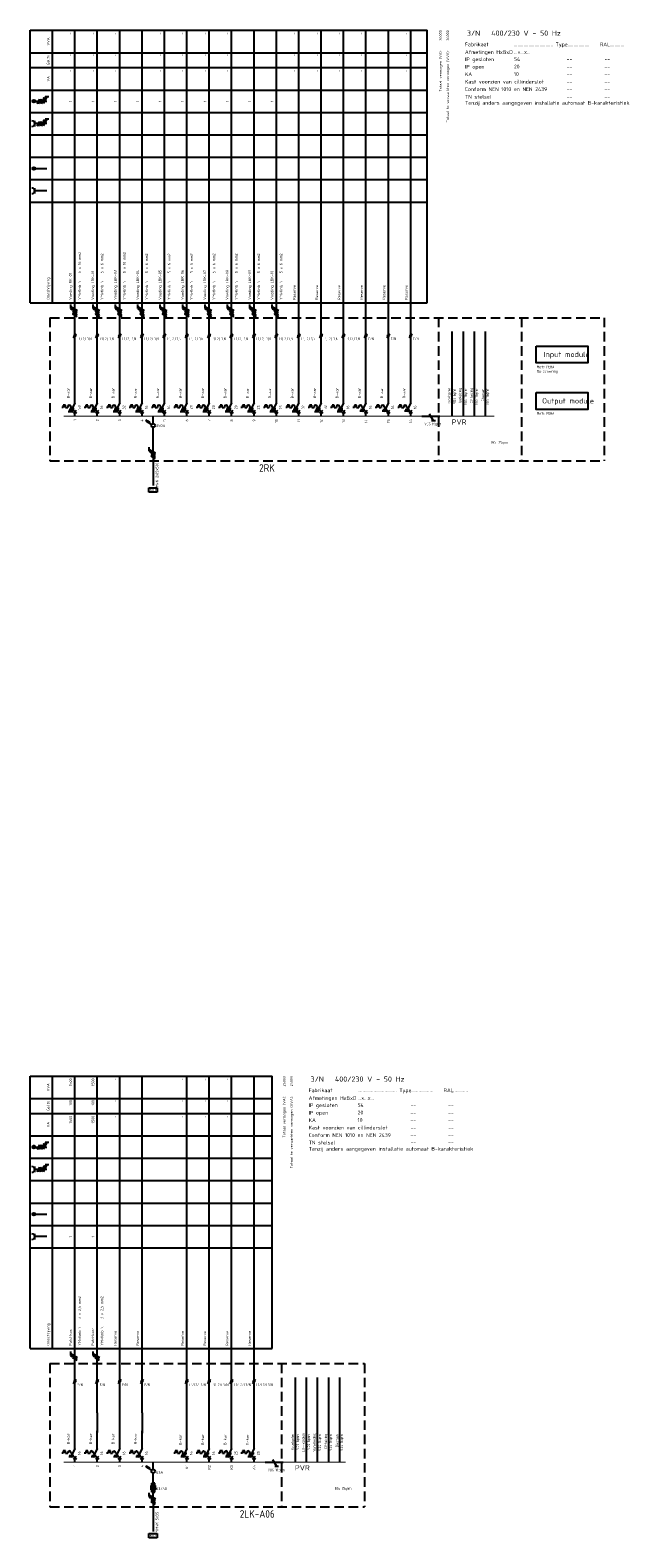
# Model space of a CAD drawing. Extents: x -1224 to 18134, y -20786 to 3554.
# Tile 88 of 88: x 17737 to 18134, y 16 to 1026. Entities that reach past the tile are written whole.
import ezdxf
from ezdxf.enums import TextEntityAlignment as Align

# ---------------------------------------------------------------- set-up
doc = ezdxf.new("R2010")
doc.units = 0
doc.linetypes.add('HIDDEN', pattern=[9.525, 6.35, -3.175])
doc.layers.get('0').update_dxf_attribs({"linetype": 'CONTINUOUS'})
for name, color, linetype in [('BL$2----', 7, 'CONTINUOUS'), ('E-principe', 3, 'CONTINUOUS'), ('E-tekst', 2, 'CONTINUOUS'), ('EL$1----', 3, 'CONTINUOUS'), ('EL$1----_1LK-A07', 3, 'CONTINUOUS'), ('EL$1----_1LK-A08', 3, 'CONTINUOUS'), ('EL$1----_2LK-A05', 3, 'CONTINUOUS'), ('EL$1----_2LK-A07', 3, 'CONTINUOUS'), ('EL$1----_BGLK-A01', 3, 'CONTINUOUS'), ('EM6150--_MATEN', 2, 'CONTINUOUS'), ('kast', 1, 'CONTINUOUS')]:
    doc.layers.add(name, color=color, linetype=linetype)
doc.styles.add('2_5', font='ISO.shx', dxfattribs={"height": 2.5})
doc.styles.add('3_5', font='ISO.shx', dxfattribs={"height": 3.5})
doc.styles.add('BURO-018', font='ISO.shx', dxfattribs={"height": 1.8})
doc.styles.add('BURO-035', font='ISO.shx', dxfattribs={"height": 3.5})
doc.styles.add('BURO-050', font='ISO.shx', dxfattribs={"height": 5})
doc.styles.get("Standard").update_dxf_attribs({"font": 'iso.shx'})

# ---------------------------------------------------------------- blocks, each defined once
blk = doc.blocks.new('L1')
at = {"color": 0, "linetype": 'Continuous'}
for p, q in [((-3, 74), (-3, 71.5)), ((-3, 72.7), (1.5, 70.1)), ((1.5, 69.1), (-1.5, 70.9)), ((1.5, 68.1), (-1.5, 69.9))]:
    blk.add_line(p, q, dxfattribs=at)
at = {"color": 0, "linetype": 'Continuous', "const_width": 0.5}
blk.add_lwpolyline([(-1.7, 71.1, 1), (-2.2, 71.1, 1)], format="xyb", close=True, dxfattribs=at)
at = {"color": 0, "linetype": 'Continuous'}
blk.add_circle((-1.9, 71.1), 0.5, dxfattribs=at)
blk = doc.blocks.new('B26')
at = {"color": 0, "linetype": 'Continuous'}
for p, q in [((0, 9), (0, 21)), ((-7.75, 6), (-8.75, 6)), ((-7.75, 7.5), (-7.75, 6)), ((-6.25, 7.5), (-7.75, 7.5)), ((-6.25, 6), (-6.25, 7.5)), ((-6.25, 6), (-4.75, 6)), ((-4.75, 6.5), (-4.75, 6)), ((-4.125, 3.75), (-1.125, 3.75)), ((-3.75, 4.5), (-0.75, 4.5)), ((0, 9), (-3, 3)), ((-2.75, 6.5), (-2.75, 6)), ((-2.75, 6), (-1.5, 6)), ((-1, 4), (1, 2)), ((-1, 2), (1, 4)), ((0, 0), (0, 3))]:
    blk.add_line(p, q, dxfattribs=at)
blk.add_arc((-3.75, 6.5), 1, 0, 180, dxfattribs=at)
at = {"color": 1, "style": 'BURO-018'}
blk.add_attdef('E_VRIJ1', (-3.548, 12), '', height=1.8, rotation=90, dxfattribs=at)
at = {"color": 1, "linetype": 'Continuous', "style": 'BURO-018'}
blk.add_attdef('E_IIA', text='', height=1.8, rotation=90, dxfattribs=at).set_placement((2, 6), align=Align.TOP_CENTER)
blk = doc.blocks.new('b1s')
at = {"color": 0, "linetype": 'Continuous'}
blk.add_line((0, 33), (0, 54), dxfattribs=at)
blk = doc.blocks.new('m1s')
at = {"color": 0, "linetype": 'Continuous'}
blk.add_line((0, 54), (0, 66), dxfattribs=at)
blk = doc.blocks.new('0302A1_')
at = {"color": 0, "linetype": 'Continuous'}
blk.add_line((-0.9, -1.5), (0.9, 1.5), dxfattribs=at)
at = {"color": 0, "const_width": 0.5}
blk.add_lwpolyline([(-0.2, 0, 1), (0.2, 0, 1)], format="xyb", close=True, dxfattribs=at)
at = {"color": 0, "linetype": 'Continuous'}
blk.add_circle((0, 0), 0.5, dxfattribs=at)
blk = doc.blocks.new('B28')
at = {"color": 0, "linetype": 'Continuous'}
for p, q in [((0, 9), (0, 21)), ((-7.8, 6), (-8.8, 6)), ((-6.2, 7.5), (-7.8, 7.5)), ((-7.8, 7.5), (-7.8, 6)), ((-6.2, 6), (-6.2, 7.5)), ((-6.2, 6), (-4.8, 6)), ((-4.8, 6.5), (-4.8, 6)), ((-4.8, 6.5), (-4.8, 6)), ((-4.1, 3.8), (-1.1, 3.8)), ((-3.8, 4.5), (-0.8, 4.5)), ((-3.4, 5.2), (-0.4, 5.2)), ((0, 9), (-3, 3)), ((-2.8, 6.5), (-2.8, 6)), ((-2.8, 6), (0, 6)), ((-1, 4), (1, 2)), ((-1, 2), (1, 4)), ((0, 0), (0, 3))]:
    blk.add_line(p, q, dxfattribs=at)
blk.add_arc((-3.8, 6.5), 1, 0, 180, dxfattribs=at)
at = {"color": 1, "style": 'BURO-018'}
blk.add_attdef('E_VRIJ1', (-3.5, 11.5), '', height=1.8, rotation=90, dxfattribs=at)
at = {"color": 1, "linetype": 'Continuous', "style": 'BURO-018'}
blk.add_attdef('E_IIA', text='', height=1.8, rotation=90, dxfattribs=at).set_placement((2, 6), align=Align.TOP_CENTER)
blk = doc.blocks.new('m1')
at = {"color": 0, "linetype": 'Continuous'}
blk.add_line((0, 21), (0, 33), dxfattribs=at)
blk = doc.blocks.new('KOLNR6')
at = {"color": 0, "linetype": 'Continuous'}
for p, q in [((-3.5, -1.5), (-3.5, 1.5)), ((3, 0), (-3.5, 0))]:
    blk.add_line(p, q, dxfattribs=at)
blk.add_arc((-5, 0), 1.5, 270, 90, dxfattribs=at)
blk = doc.blocks.new('KOLNR8')
at = {"color": 0, "linetype": 'Continuous'}
blk.add_line((-4, 0), (3, 0), dxfattribs=at)
at = {"color": 0, "linetype": 'Continuous', "const_width": 0.75}
blk.add_lwpolyline([(-4, -0.375, 1), (-4, 0.375, 1)], format="xyb", close=True, dxfattribs=at)
at = {"color": 0, "linetype": 'Continuous'}
blk.add_circle((-4, 0), 0.75, dxfattribs=at)
blk = doc.blocks.new('RAIL3')
at = {"color": 0, "linetype": 'Continuous'}
for p, q in [((-6, 0), (6, 0)), ((1.7, 3), (-0.9, -1.5)), ((3, 3), (0.5, 3))]:
    blk.add_line(p, q, dxfattribs=at)
blk = doc.blocks.new('HL3')
at = {"color": 0, "linetype": 'Continuous'}
for p, q in [((-3, 7), (-3, 4.5)), ((-3, 5.7), (1.5, 3.1)), ((1.5, 2.1), (-1.5, 3.9)), ((1.5, 1.1), (-1.5, 2.9)), ((1.5, 0.1), (-1.5, 1.9)), ((1.5, -0.9), (-1.5, 0.9))]:
    blk.add_line(p, q, dxfattribs=at)
at = {"color": 0, "linetype": 'Continuous', "const_width": 0.5}
blk.add_lwpolyline([(-1.7, 4.1, 1), (-2.2, 4.1, 1)], format="xyb", close=True, dxfattribs=at)
at = {"color": 0, "linetype": 'Continuous'}
blk.add_circle((-1.9, 4.1), 0.5, dxfattribs=at)

msp = doc.modelspace()

# ---------------------------------------------------------------- linework, layer by layer
at = {"layer": 'BL$2----', "color": 3}
for p, q in [((17766.6, 87.8), (17766.6, 99.8)), ((17781.6, 99.8), (17781.6, 86.6)), ((17796.6, 87.8), (17796.6, 99.8)), ((17811.6, 99.8), (17811.6, 86.1))]:
    msp.add_line(p, q, dxfattribs=at)
at = {"layer": 'E-principe'}
for p, q in [((18019.2, 824), (18019.2, 767.2)), ((18026.6, 824), (18026.6, 767.2)), ((18034, 824), (18034, 767.2)), ((18041.4, 824), (18041.4, 767.2)), ((17914.2, 123.5), (17914.2, 66.8)), ((17921.6, 123.5), (17921.6, 66.8)), ((17929, 123.5), (17929, 66.8)), ((17936.4, 123.5), (17936.4, 66.8)), ((17943.8, 123.5), (17943.8, 66.8))]:
    msp.add_line(p, q, dxfattribs=at)
at = {"layer": 'EL$1----'}
for p, q in [((17765.1, 836.8), (17768.1, 835.1)), ((17765.1, 835.8), (17768.1, 834.1)), ((17780.1, 836.8), (17783.1, 835.1)), ((17780.1, 835.8), (17783.1, 834.1)), ((17795.1, 836.8), (17798.1, 835.1)), ((17795.1, 835.8), (17798.1, 834.1)), ((17810.1, 836.8), (17813.1, 835.1)), ((17810.1, 835.8), (17813.1, 834.1)), ((17825.1, 836.8), (17828.1, 835.1)), ((17825.1, 835.8), (17828.1, 834.1)), ((17840.1, 836.8), (17843.1, 835.1)), ((17840.1, 835.8), (17843.1, 834.1)), ((17855.1, 836.8), (17858.1, 835.1)), ((17855.1, 835.8), (17858.1, 834.1)), ((17870.1, 836.8), (17873.1, 835.1)), ((17870.1, 835.8), (17873.1, 834.1)), ((17885.1, 836.8), (17888.1, 835.1)), ((17885.1, 835.8), (17888.1, 834.1)), ((17900.1, 836.8), (17903.1, 835.1)), ((17900.1, 835.8), (17903.1, 834.1)), ((17766.6, 788.2), (17766.6, 800.2)), ((17781.6, 788.2), (17781.6, 800.2)), ((17796.6, 788.2), (17796.6, 800.2)), ((17811.6, 788.2), (17811.6, 800.2)), ((17826.6, 788.2), (17826.6, 800.2)), ((17841.6, 788.2), (17841.6, 800.2)), ((17856.6, 788.2), (17856.6, 800.2)), ((17871.6, 788.2), (17871.6, 800.2)), ((17886.6, 788.2), (17886.6, 800.2)), ((17901.6, 788.2), (17901.6, 800.2)), ((17916.6, 788.2), (17916.6, 800.2)), ((17931.6, 788.2), (17931.6, 800.2)), ((17946.6, 788.2), (17946.6, 800.2)), ((17961.6, 788.2), (17961.6, 800.2)), ((17976.6, 788.2), (17976.6, 800.2)), ((17991.6, 788.2), (17991.6, 800.2)), ((17762.2, 770.5), (17765.2, 770.5)), ((17762.5, 771), (17765.5, 771)), ((17763.2, 772.5), (17766.2, 772.5)), ((17777.2, 770.5), (17780.2, 770.5)), ((17778.2, 772.5), (17781.2, 772.5)), ((17792.2, 770.5), (17795.2, 770.5)), ((17793.2, 772.5), (17796.2, 772.5)), ((17807.2, 770.5), (17810.2, 770.5)), ((17808.2, 772.5), (17811.2, 772.5)), ((17822.2, 770.5), (17825.2, 770.5)), ((17823.2, 772.5), (17826.2, 772.5)), ((17837.2, 770.5), (17840.2, 770.5)), ((17838.2, 772.5), (17841.2, 772.5)), ((17852.2, 770.5), (17855.2, 770.5)), ((17853.2, 772.5), (17856.2, 772.5)), ((17867.2, 770.5), (17870.2, 770.5)), ((17868.2, 772.5), (17871.2, 772.5)), ((17882.2, 770.5), (17885.2, 770.5)), ((17883.2, 772.5), (17886.2, 772.5)), ((17897.2, 770.5), (17900.2, 770.5)), ((17898.2, 772.5), (17901.2, 772.5)), ((17912.2, 770.5), (17915.2, 770.5)), ((17913.2, 772.5), (17916.2, 772.5)), ((17927.2, 770.5), (17930.2, 770.5)), ((17928.2, 772.5), (17931.2, 772.5)), ((17942.2, 770.5), (17945.2, 770.5)), ((17943.2, 772.5), (17946.2, 772.5)), ((17819.1, 741.5), (17819.1, 720.9)), ((17819.1, 41.1), (17819.1, 20.4))]:
    msp.add_line(p, q, dxfattribs=at)
at = {"layer": 'EL$1----', "linetype": 'Continuous'}
for p, q in [((17814.4, 763.9), (17815.1, 765.1)), ((17818, 761.7), (17814.4, 763.9)), ((17815, 763.5), (17815.7, 764.7)), ((17815.6, 763.2), (17816.3, 764.4)), ((17816.2, 762.8), (17816.9, 764)), ((17819.1, 762.5), (17819.1, 767.2)), ((17819.1, 741.5), (17819.1, 759.8)), ((17814.4, 63.4), (17815.1, 64.6)), ((17818, 61.3), (17814.4, 63.4)), ((17815, 63.1), (17815.7, 64.3)), ((17815.6, 62.7), (17816.3, 63.9)), ((17816.2, 62.4), (17816.9, 63.6)), ((17819.1, 62), (17819.1, 66.8)), ((17817.1, 50.6), (17821.1, 50.6)), ((17820.1, 52.6), (17818.1, 52.6)), ((17818.1, 46.6), (17818.1, 52.6)), ((17819.1, 41.1), (17819.1, 59.3)), ((17820.1, 46.6), (17820.1, 52.6)), ((17817.1, 49.6), (17821.1, 49.6)), ((17821.1, 48.6), (17817.1, 48.6)), ((17818.1, 46.6), (17820.1, 46.6))]:
    msp.add_line(p, q, dxfattribs=at)
at = {"layer": 'EL$1----'}
for points in [[(18075.5, 814.2), (18110.3, 814.2), (18110.3, 802.9), (18075.5, 802.9)], [(18075.5, 783.1), (18110.3, 783.1), (18110.3, 771.8), (18075.5, 771.8)]]:
    msp.add_lwpolyline(points, close=True, dxfattribs=at)
at = {"layer": 'EL$1----', "linetype": 'Continuous'}
for centre in [(17819.1, 761.1), (17819.1, 60.7)]:
    msp.add_circle(centre, 1.25, dxfattribs=at)
msp.add_solid([(17818.1, 46.6), (17818.1, 47.6), (17820.1, 46.6), (17820.1, 47.6)], dxfattribs=at)
at = {"layer": 'EL$1----_1LK-A08', "linetype": 'Continuous'}
for p, q in [((17741.3, 976.7), (17743, 979.7)), ((17742.3, 976.7), (17744, 979.7)), ((17743.3, 976.7), (17745, 979.7)), ((17744.3, 976.7), (17746, 979.7)), ((17747.9, 981.2), (17745.3, 976.7)), ((17749.1, 981.2), (17746.6, 981.2)), ((17739.1, 978.2), (17747.9, 978.2)), ((17741.3, 961.7), (17743, 964.7)), ((17742.3, 961.7), (17744, 964.7)), ((17743.3, 961.7), (17745, 964.7)), ((17744.3, 961.7), (17746, 964.7)), ((17747.9, 966.2), (17745.3, 961.7)), ((17749.1, 966.2), (17746.6, 966.2)), ((17739.1, 277.8), (17747.9, 277.8)), ((17741.3, 276.3), (17743, 279.3)), ((17742.3, 276.3), (17744, 279.3)), ((17743.3, 276.3), (17745, 279.3)), ((17744.3, 276.3), (17746, 279.3)), ((17747.9, 280.8), (17745.3, 276.3)), ((17749.1, 280.8), (17746.6, 280.8)), ((17741.3, 261.3), (17743, 264.3)), ((17742.3, 261.3), (17744, 264.3)), ((17743.3, 261.3), (17745, 264.3)), ((17744.3, 261.3), (17746, 264.3)), ((17747.9, 265.8), (17745.3, 261.3)), ((17749.1, 265.8), (17746.6, 265.8))]:
    msp.add_line(p, q, dxfattribs=at)
at = {"layer": 'EL$1----_1LK-A08', "color": 2}
for p, q in [((17816.1, 719.4), (17821.7, 719.4)), ((17816.1, 716.5), (17816.1, 719.4)), ((17821.7, 719.4), (17821.7, 716.5)), ((17821.7, 716.5), (17816.1, 716.5)), ((17816.1, 18.9), (17821.7, 18.9)), ((17816.1, 16.1), (17816.1, 18.9)), ((17821.7, 16.1), (17816.1, 16.1)), ((17821.7, 18.9), (17821.7, 16.1))]:
    msp.add_line(p, q, dxfattribs=at)
at = {"layer": 'EL$1----_1LK-A08', "linetype": 'Continuous'}
for points, const_width in [([(17746.2, 979.9, 1), (17746.2, 980.4, 1)], 0.5), ([(17739.1, 977.7, 1), (17739.1, 978.7, 1)], 0.938), ([(17746.2, 964.9, 1), (17746.2, 965.4, 1)], 0.5), ([(17739.1, 277.3, 1), (17739.1, 278.2, 1)], 0.938), ([(17746.2, 279.4, 1), (17746.2, 279.9, 1)], 0.5), ([(17746.2, 264.4, 1), (17746.2, 264.9, 1)], 0.5)]:
    msp.add_lwpolyline(points, format="xyb", close=True, dxfattribs=dict(at, const_width=const_width))
for centre, radius in [((17746.2, 980.1), 0.5), ((17739.1, 978.2), 0.938), ((17746.2, 965.1), 0.5), ((17739.1, 277.8), 0.938), ((17746.2, 279.7), 0.5), ((17746.2, 264.7), 0.5)]:
    msp.add_circle(centre, radius, dxfattribs=at)
at = {"layer": 'EL$1----_2LK-A05', "color": 1}
for p, q in [((17736.6, 1025.7), (18002.6, 1025.7)), ((17736.6, 843.2), (17736.6, 1025.7)), ((17751.6, 843.2), (17751.6, 1025.7)), ((18002.6, 843.2), (18002.6, 1025.7)), ((17736.6, 1010.7), (18002.6, 1010.7)), ((17736.6, 1000.7), (18002.6, 1000.7)), ((17736.6, 985.7), (18002.6, 985.7)), ((17736.6, 970.7), (18002.6, 970.7)), ((17736.6, 955.7), (18002.6, 955.7)), ((17736.6, 940.7), (18002.6, 940.7)), ((17736.6, 925.7), (18002.6, 925.7)), ((17736.6, 910.7), (18002.6, 910.7)), ((17736.6, 843.2), (18002.6, 843.2)), ((17736.6, 325.3), (17898.8, 325.3)), ((17736.6, 142.8), (17736.6, 325.3)), ((17751.6, 142.8), (17751.6, 325.3)), ((17898.8, 142.8), (17898.8, 325.3)), ((17736.6, 310.3), (17898.8, 310.3)), ((17736.6, 300.3), (17898.8, 300.3)), ((17736.6, 285.3), (17898.8, 285.3)), ((17736.6, 270.3), (17898.8, 270.3)), ((17736.6, 255.3), (17898.8, 255.3)), ((17736.6, 240.3), (17898.8, 240.3)), ((17736.6, 225.3), (17898.8, 225.3)), ((17736.6, 210.3), (17898.8, 210.3)), ((17736.6, 142.8), (17898.8, 142.8))]:
    msp.add_line(p, q, dxfattribs=at)
at = {"layer": 'EL$1----_2LK-A05'}
for p, q in [((17766.6, 833.2), (17766.6, 1025.7)), ((17781.6, 833.2), (17781.6, 1025.7)), ((17796.6, 833.2), (17796.6, 1025.7)), ((17811.6, 833.2), (17811.6, 1025.7)), ((17826.6, 833.2), (17826.6, 1025.7)), ((17841.6, 833.2), (17841.6, 1025.7)), ((17856.6, 833.2), (17856.6, 1025.7)), ((17871.6, 833.2), (17871.6, 1025.7)), ((17886.6, 833.2), (17886.6, 1025.7)), ((17901.6, 833.2), (17901.6, 1025.7)), ((17916.6, 833.2), (17916.6, 1025.7)), ((17931.6, 833.2), (17931.6, 1025.7)), ((17946.6, 833.2), (17946.6, 1025.7)), ((17961.6, 833.2), (17961.6, 1025.7)), ((17976.6, 833.2), (17976.6, 1025.7)), ((17991.6, 833.2), (17991.6, 1025.7)), ((17766.6, 132.8), (17766.6, 325.3)), ((17781.6, 132.8), (17781.6, 325.3)), ((17796.6, 132.8), (17796.6, 325.3)), ((17811.6, 132.8), (17811.6, 325.3)), ((17841.6, 132.8), (17841.6, 325.3)), ((17856.6, 132.8), (17856.6, 325.3)), ((17871.6, 132.8), (17871.6, 325.3)), ((17886.6, 132.8), (17886.6, 325.3))]:
    msp.add_line(p, q, dxfattribs=at)
at = {"layer": 'EL$1----_2LK-A05', "color": 1, "linetype": 'HIDDEN'}
for p, q in [((17749.9, 833.2), (18121.2, 833.2)), ((17749.9, 132.8), (17960.7, 132.8))]:
    msp.add_line(p, q, dxfattribs=at)
at = {"layer": 'EL$1----_2LK-A05'}
for points in [[(17774.1, 767.2, 0.7, 0.7, 0), (17759.1, 767.2, 0.7, 0.7, 0)], [(17789.1, 767.2, 0.7, 0.7, 0), (17774.1, 767.2, 0.7, 0.7, 0)], [(17804.1, 767.2, 0.7, 0.7, 0), (17789.1, 767.2, 0.7, 0.7, 0)], [(17819.1, 767.2, 0.7, 0.7, 0), (17804.1, 767.2, 0.7, 0.7, 0)], [(17834.1, 767.2, 0.7, 0.7, 0), (17819.1, 767.2, 0.7, 0.7, 0)], [(17849.1, 767.2, 0.7, 0.7, 0), (17834.1, 767.2, 0.7, 0.7, 0)], [(17864.1, 767.2, 0.7, 0.7, 0), (17849.1, 767.2, 0.7, 0.7, 0)], [(17879.1, 767.2, 0.7, 0.7, 0), (17864.1, 767.2, 0.7, 0.7, 0)], [(17894.1, 767.2, 0.7, 0.7, 0), (17879.1, 767.2, 0.7, 0.7, 0)], [(17909.1, 767.2, 0.7, 0.7, 0), (17894.1, 767.2, 0.7, 0.7, 0)], [(17924.1, 767.2, 0.7, 0.7, 0), (17909.1, 767.2, 0.7, 0.7, 0)], [(17939.1, 767.2, 0.7, 0.7, 0), (17924.1, 767.2, 0.7, 0.7, 0)], [(17954.1, 767.2, 0.7, 0.7, 0), (17939.1, 767.2, 0.7, 0.7, 0)], [(17969.1, 767.2, 0.7, 0.7, 0), (17954.1, 767.2, 0.7, 0.7, 0)], [(17984.1, 767.2, 0.7, 0.7, 0), (17969.1, 767.2, 0.7, 0.7, 0)], [(17999.1, 767.2, 0.7, 0.7, 0), (17984.1, 767.2, 0.7, 0.7, 0)], [(18026.1, 767.2, 0.7, 0.7, 0), (18011.1, 767.2, 0.7, 0.7, 0)], [(18041.1, 767.2, 0.7, 0.7, 0), (18026.1, 767.2, 0.7, 0.7, 0)], [(17774.1, 66.8, 0.7, 0.7, 0), (17759.1, 66.8, 0.7, 0.7, 0)], [(17789.1, 66.8, 0.7, 0.7, 0), (17774.1, 66.8, 0.7, 0.7, 0)], [(17804.1, 66.8, 0.7, 0.7, 0), (17789.1, 66.8, 0.7, 0.7, 0)], [(17819.1, 66.8, 0.7, 0.7, 0), (17804.1, 66.8, 0.7, 0.7, 0)], [(17834.1, 66.8, 0.7, 0.7, 0), (17819.1, 66.8, 0.7, 0.7, 0)], [(17849.1, 66.8, 0.7, 0.7, 0), (17834.1, 66.8, 0.7, 0.7, 0)], [(17864.1, 66.8, 0.7, 0.7, 0), (17849.1, 66.8, 0.7, 0.7, 0)], [(17879.1, 66.8, 0.7, 0.7, 0), (17864.1, 66.8, 0.7, 0.7, 0)], [(17894.1, 66.8, 0.7, 0.7, 0), (17879.1, 66.8, 0.7, 0.7, 0)], [(17921.1, 66.8, 0.7, 0.7, 0), (17906.1, 66.8, 0.7, 0.7, 0)], [(17936.1, 66.8, 0.7, 0.7, 0), (17921.1, 66.8, 0.7, 0.7, 0)]]:
    msp.add_lwpolyline(points, format="xyseb", dxfattribs=at)
at = {"layer": 'EL$1----_2LK-A05', "const_width": 0.7}
for points in [[(18047.6, 767.2), (18041.1, 767.2)], [(18047.6, 767.2), (18045.1, 767.2)], [(17948.1, 66.8), (17936.1, 66.8)], [(17948.1, 66.8), (17940.1, 66.8)]]:
    msp.add_lwpolyline(points, dxfattribs=at)
at = {"layer": 'EL$1----_BGLK-A01', "color": 1, "linetype": 'HIDDEN'}
for p, q in [((17749.9, 833.2), (17749.9, 737.3)), ((18010.1, 833.2), (18010.1, 737.3)), ((18065.7, 833.2), (18065.7, 737.3)), ((18121.2, 833.2), (18121.2, 737.3)), ((17749.9, 132.8), (17749.9, 36.8)), ((17905.1, 132.8), (17905.1, 36.8)), ((17960.7, 132.8), (17960.7, 36.8))]:
    msp.add_line(p, q, dxfattribs=at)
at = {"layer": 'kast', "color": 1, "linetype": 'HIDDEN'}
for p, q in [((17749.9, 737.3), (18121.2, 737.3)), ((17749.9, 36.8), (17960.7, 36.8))]:
    msp.add_line(p, q, dxfattribs=at)

# ---------------------------------------------------------------- block references
at = {"layer": 'E-principe', "color": 1, "xscale": -1, "rotation": 180}
for p in [(18005.1, 767.2), (17900.1, 66.8)]:
    msp.add_blockref('RAIL3', p, dxfattribs=at)
at = {"layer": 'EL$1----'}
for name, p in [('L1', (17766.6, 768)), ('L1', (17781.6, 768)), ('L1', (17796.6, 768)), ('L1', (17811.6, 768)), ('L1', (17826.6, 768)), ('L1', (17841.6, 768)), ('L1', (17856.6, 768)), ('L1', (17871.6, 768)), ('L1', (17886.6, 768)), ('L1', (17901.6, 768)), ('0302A1_', (17766.6, 821.2)), ('0302A1_', (17781.6, 821.2)), ('0302A1_', (17796.6, 821.2)), ('0302A1_', (17811.6, 821.2)), ('0302A1_', (17826.6, 821.2)), ('0302A1_', (17841.6, 821.2)), ('0302A1_', (17856.6, 821.2)), ('0302A1_', (17871.6, 821.2)), ('0302A1_', (17886.6, 821.2)), ('0302A1_', (17901.6, 821.2)), ('0302A1_', (17916.6, 821.2)), ('0302A1_', (17931.6, 821.2)), ('0302A1_', (17946.6, 821.2)), ('0302A1_', (17961.6, 821.2)), ('0302A1_', (17976.6, 821.2)), ('0302A1_', (17991.6, 821.2)), ('HL3', (17819.1, 739.6)), ('L1', (17766.6, 66.8)), ('L1', (17781.6, 66.8)), ('0302A1_', (17766.6, 120.8)), ('0302A1_', (17781.6, 120.8)), ('0302A1_', (17796.6, 120.8)), ('0302A1_', (17811.6, 120.8)), ('0302A1_', (17841.6, 120.8)), ('0302A1_', (17856.6, 120.8)), ('0302A1_', (17871.6, 120.8)), ('0302A1_', (17886.6, 120.8)), ('HL3', (17819.1, 39.2))]:
    msp.add_blockref(name, p, dxfattribs=at)
at = {"layer": 'EL$1----_1LK-A07', "xscale": 1.25, "yscale": 1.25, "zscale": 1.25}
for p in [(17744.1, 963.2), (17744.1, 262.8)]:
    msp.add_blockref('KOLNR6', p, dxfattribs=at)
at = {"layer": 'EL$1----_2LK-A05', "xscale": 1.25, "yscale": 1.25, "zscale": 1.25}
for name, p in [('KOLNR8', (17744.1, 933.2)), ('KOLNR6', (17744.1, 918.2)), ('KOLNR8', (17744.1, 232.8)), ('KOLNR6', (17744.1, 217.8))]:
    msp.add_blockref(name, p, dxfattribs=at)
at = {"layer": 'EL$1----_2LK-A05'}
for name, p in [('m1s', (17766.6, 767.2)), ('m1s', (17781.6, 767.2)), ('m1s', (17796.6, 767.2)), ('m1s', (17811.6, 767.2)), ('m1s', (17826.6, 767.2)), ('m1s', (17841.6, 767.2)), ('m1s', (17856.6, 767.2)), ('m1s', (17871.6, 767.2)), ('m1s', (17886.6, 767.2)), ('m1s', (17901.6, 767.2)), ('m1s', (17916.6, 767.2)), ('m1s', (17931.6, 767.2)), ('m1s', (17946.6, 767.2)), ('m1s', (17961.6, 767.2)), ('m1s', (17976.6, 767.2)), ('m1s', (17991.6, 767.2)), ('b1s', (17766.6, 767.2)), ('b1s', (17781.6, 767.2)), ('b1s', (17796.6, 767.2)), ('b1s', (17811.6, 767.2)), ('b1s', (17826.6, 767.2)), ('b1s', (17841.6, 767.2)), ('b1s', (17856.6, 767.2)), ('b1s', (17871.6, 767.2)), ('b1s', (17886.6, 767.2)), ('b1s', (17901.6, 767.2)), ('b1s', (17916.6, 767.2)), ('b1s', (17931.6, 767.2)), ('b1s', (17946.6, 767.2)), ('b1s', (17961.6, 767.2)), ('b1s', (17976.6, 767.2)), ('b1s', (17991.6, 767.2)), ('m1s', (17766.6, 66.8)), ('m1s', (17781.6, 66.8)), ('m1s', (17796.6, 66.8)), ('m1s', (17811.6, 66.8)), ('m1s', (17841.6, 66.8)), ('m1s', (17856.6, 66.8)), ('m1s', (17871.6, 66.8)), ('m1s', (17886.6, 66.8)), ('b1s', (17766.6, 66.8)), ('b1s', (17781.6, 66.8)), ('b1s', (17796.6, 66.8)), ('b1s', (17811.6, 66.8)), ('b1s', (17841.6, 66.8)), ('b1s', (17856.6, 66.8)), ('b1s', (17871.6, 66.8)), ('b1s', (17886.6, 66.8)), ('m1', (17841.6, 66.8)), ('m1', (17856.6, 66.8)), ('m1', (17871.6, 66.8)), ('m1', (17886.6, 66.8))]:
    msp.add_blockref(name, p, dxfattribs=at)
for name, p, values in [('B26', (17766.6, 767.2), {'E_IIA': '50', 'E_VRIJ1': 'B-kar'}), ('B26', (17781.6, 767.2), {'E_IIA': '16', 'E_VRIJ1': 'B-kar'}), ('B26', (17796.6, 767.2), {'E_IIA': '32', 'E_VRIJ1': 'B-kar'}), ('B26', (17811.6, 767.2), {'E_IIA': '16', 'E_VRIJ1': 'B-kar'}), ('B26', (17826.6, 767.2), {'E_IIA': '16', 'E_VRIJ1': 'B-kar'}), ('B26', (17841.6, 767.2), {'E_IIA': '20', 'E_VRIJ1': 'B-kar'}), ('B26', (17856.6, 767.2), {'E_IIA': '20', 'E_VRIJ1': 'B-kar'}), ('B26', (17871.6, 767.2), {'E_IIA': '20', 'E_VRIJ1': 'B-kar'}), ('B26', (17886.6, 767.2), {'E_IIA': '25', 'E_VRIJ1': 'B-kar'}), ('B26', (17901.6, 767.2), {'E_IIA': '25', 'E_VRIJ1': 'B-kar'}), ('B26', (17916.6, 767.2), {'E_IIA': '32', 'E_VRIJ1': 'B-kar'}), ('B26', (17931.6, 767.2), {'E_IIA': '32', 'E_VRIJ1': 'B-kar'}), ('B26', (17946.6, 767.2), {'E_IIA': '16', 'E_VRIJ1': 'B-kar'}), ('B26', (17961.6, 767.2), {'E_IIA': '16', 'E_VRIJ1': 'B-kar'}), ('B26', (17976.6, 767.2), {'E_IIA': '16', 'E_VRIJ1': 'B-kar'}), ('B26', (17991.6, 767.2), {'E_IIA': '16', 'E_VRIJ1': 'B-kar'}), ('B26', (17766.6, 66.8), {'E_IIA': '16', 'E_VRIJ1': 'B-kar'}), ('B26', (17781.6, 66.8), {'E_IIA': '16', 'E_VRIJ1': 'B-kar'}), ('B26', (17796.6, 66.8), {'E_IIA': '16', 'E_VRIJ1': 'B-kar'}), ('B26', (17811.6, 66.8), {'E_IIA': '16', 'E_VRIJ1': 'B-kar'}), ('B28', (17841.6, 66.8), {'E_IIA': '16', 'E_VRIJ1': 'B-kar'}), ('B28', (17856.6, 66.8), {'E_IIA': '16', 'E_VRIJ1': 'B-kar'}), ('B28', (17871.6, 66.8), {'E_IIA': '25', 'E_VRIJ1': 'B-kar'}), ('B28', (17886.6, 66.8), {'E_IIA': '25', 'E_VRIJ1': 'B-kar'})]:
    msp.add_blockref(name, p, dxfattribs=at).add_auto_attribs(values)

# ---------------------------------------------------------------- texts
at = {"layer": 'E-principe', "color": 2, "style": 'BURO-035'}
for s, p in [('Input module', (18080.7, 806.9)), ('Output module', (18079.6, 775.8)), ('PVR', (18019, 761.6)), ('PVR', (17914, 61.2))]:
    msp.add_text(s, height=3.5, dxfattribs=at).set_placement(p)
at = {"layer": 'E-tekst', "color": 1, "width": 0.8}
for s, p in [('L1,L2,L3,N', (17768.2, 818.2)), ('L1,L2,L3,N', (17783.2, 818.2)), ('L1,L2,L3,N', (17798.2, 818.2)), ('L1,L2,L3,N', (17813.2, 818.2)), ('L1,L2,L3,N', (17828.2, 818.2)), ('L1,L2,L3,N', (17843.2, 818.2)), ('L1,L2,L3,N', (17858.2, 818.2)), ('L1,L2,L3,N', (17873.2, 818.2)), ('L1,L2,L3,N', (17888.2, 818.2)), ('L1,L2,L3,N', (17903.2, 818.2)), ('L1,L2,L3,N', (17918.2, 818.2)), ('L1,L2,L3,N', (17933.2, 818.2)), ('L1,L2,L3,N', (17948.2, 818.2)), ('F/N', (17963.2, 818.2)), ('F/N', (17978.2, 818.2)), ('F/N', (17993.2, 818.2)), ('tbv zonwering', (18076.1, 796.4)), ('Merk: PEHA', (18076.1, 799.4)), ('Merk: PEHA', (18076.1, 768.3)), ('VDS 16qmm', (18000.8, 761.2)), ('BCu 25qmm', (18045.7, 748.8)), ('F/N', (17768.2, 117.7)), ('F/N', (17783.2, 117.7)), ('F/N', (17798.2, 117.7)), ('F/N', (17813.2, 117.7)), ('L1/L2/L3/N', (17843.2, 117.7)), ('L1/L2/L3/N', (17858.2, 117.7)), ('L1/L2/L3/N', (17873.2, 117.7)), ('L1/L2/L3/N', (17888.2, 117.7)), ('VDS 16qmm', (17895.8, 60.7)), ('BCu 25qmm', (17940.7, 48.3))]:
    msp.add_text(s, height=1.8, dxfattribs=at).set_placement(p)
for s, p in [('Kabelgoten', (18018.2, 775.4)), ('VDS 6qmm', (18021.7, 775.5)), ('Gasleiding', (18025.4, 776.2)), ('VDS 16qmm', (18029.1, 774.7)), ('CV-leiding', (18033.1, 776.1)), ('VDS 16qmm', (18036.5, 774.7)), ('Diversen', (18040.7, 777.2)), ('VDS 16qmm', (18043.8, 774.7)), ('Kabelgoten', (17913.2, 74.9)), ('VDS 6qmm', (17916.7, 75)), ('LBH-kanalen', (17920.5, 73.7)), ('VDS 6qmm', (17924.1, 75)), ('Waterleiding', (17927.9, 73.9)), ('VDS 16qmm', (17931.5, 74.3)), ('CV-leiding', (17935.5, 75.6)), ('VDS 16qmm', (17938.8, 74.3)), ('Diversen', (17943.1, 76.8)), ('VDS 16qmm', (17946.2, 74.3))]:
    msp.add_text(s, height=1.8, rotation=90, dxfattribs=at).set_placement(p)
at = {"layer": 'EL$1----', "color": 1, "style": 'BURO-018'}
for s, p in [('250A', (17824.1, 761.9)), ('63A', (17823.4, 60.8))]:
    msp.add_text(s, height=1.8, dxfattribs=at).set_placement(p, align=Align.TOP_CENTER)
for s, p in [('YMvK 2x(5x50)', (17820.7, 735.8)), ('YMvK 5x35', (17820.7, 33.5))]:
    msp.add_text(s, height=1.8, rotation=90, dxfattribs=at).set_placement(p, align=Align.TOP_RIGHT)
for s, p in [('K030', (17816.7, 718.9)), ('K029', (17816.7, 18.4))]:
    msp.add_text(s, height=1.8, dxfattribs=at).set_placement(p, align=Align.TOP_LEFT)
msp.add_text('63/40', height=1.8, dxfattribs=at).set_placement((17828.2, 49.9), align=Align.TOP_RIGHT)
at = {"layer": 'EL$1----_2LK-A05', "color": 1, "style": 'BURO-018'}
for s, p in [('VVA', (17749.6, 1018.2)), ('Gel.%', (17749.6, 1005.7)), ('VA', (17749.6, 993.2)), ('VVA', (17749.6, 317.8)), ('Gel.%', (17749.6, 305.3)), ('VA', (17749.6, 292.8))]:
    msp.add_text(s, height=1.8, rotation=90, dxfattribs=at).set_placement(p, align=Align.CENTER)
for s, p in [('-', (17764.6, 1024.2)), ('-', (17779.6, 1024.2)), ('-', (17794.6, 1024.2)), ('-', (17809.6, 1024.2)), ('-', (17824.6, 1024.2)), ('-', (17839.6, 1024.2)), ('-', (17854.6, 1024.2)), ('-', (17869.6, 1024.2)), ('-', (17884.6, 1024.2)), ('-', (17899.6, 1024.2)), ('-', (17914.6, 1024.2)), ('-', (17929.6, 1024.2)), ('-', (17944.6, 1024.2)), ('-', (17959.6, 1024.2)), ('-', (17974.6, 1024.2)), ('-', (17989.6, 1024.2)), ('26000', (18012.4, 1025.7)), ('26000', (18017.3, 1025.7)), ('Totaal vermogen (VA):', (18012.4, 1012.2)), ('Totaal te verwachten vermogen (VVA):', (18017.3, 1012.2)), ('-', (17764.6, 1009.7)), ('-', (17779.6, 1009.7)), ('-', (17794.6, 1009.7)), ('-', (17809.6, 1009.7)), ('-', (17824.6, 1009.7)), ('-', (17839.6, 1009.7)), ('-', (17854.6, 1009.7)), ('-', (17869.6, 1009.7)), ('-', (17884.6, 1009.7)), ('-', (17899.6, 1009.7)), ('-', (17914.6, 1009.7)), ('-', (17929.6, 1009.7)), ('-', (17944.6, 1009.7)), ('-', (17959.6, 1009.7)), ('-', (17974.6, 1009.7)), ('-', (17989.6, 1009.7)), ('-', (17764.6, 999.2)), ('-', (17779.6, 999.2)), ('-', (17794.6, 999.2)), ('-', (17809.6, 999.2)), ('-', (17824.6, 999.2)), ('-', (17839.6, 999.2)), ('-', (17854.6, 999.2)), ('-', (17869.6, 999.2)), ('-', (17884.6, 999.2)), ('-', (17899.6, 999.2)), ('-', (17914.6, 999.2)), ('-', (17929.6, 999.2)), ('-', (17944.6, 999.2)), ('-', (17959.6, 999.2)), ('-', (17974.6, 999.2)), ('-', (17989.6, 999.2)), ('1500', (17764.6, 323.8)), ('1500', (17779.6, 323.8)), ('-', (17794.6, 323.8)), ('-', (17809.6, 323.8)), ('-', (17839.6, 323.8)), ('-', (17854.6, 323.8)), ('-', (17869.6, 323.8)), ('-', (17884.6, 323.8)), ('26000', (17907.7, 325.3)), ('26000', (17912.6, 325.3)), ('100', (17764.6, 309.3)), ('100', (17779.6, 309.3)), ('-', (17794.6, 309.3)), ('-', (17809.6, 309.3)), ('-', (17839.6, 309.3)), ('-', (17854.6, 309.3)), ('-', (17869.6, 309.3)), ('-', (17884.6, 309.3)), ('Totaal vermogen (VA):', (17907.7, 311.8)), ('Totaal te verwachten vermogen (VVA):', (17912.6, 311.8)), ('1500', (17764.6, 298.8)), ('1500', (17779.6, 298.8)), ('-', (17794.6, 298.8)), ('-', (17809.6, 298.8)), ('-', (17839.6, 298.8)), ('-', (17854.6, 298.8)), ('-', (17869.6, 298.8)), ('-', (17884.6, 298.8))]:
    msp.add_text(s, height=1.8, rotation=90, dxfattribs=at).set_placement(p, align=Align.RIGHT)
for s, p in [('YMvKmb \\    5 x 16 mm2', (17770.6, 845.2)), ('YMvKmb \\    5 x 6 mm2', (17785.6, 845.2)), ('YMvKmb \\    5 x 10 mm2', (17800.6, 845.2)), ('YMvKmb \\    5 x 6 mm2', (17815.6, 845.2)), ('YMvKmb \\    5 x 6 mm2', (17830.6, 845.2)), ('YMvKmb \\    5 x 6 mm2', (17845.6, 845.2)), ('YMvKmb \\    5 x 6 mm2', (17860.6, 845.2)), ('YMvKmb \\    5 x 6 mm2', (17875.6, 845.2)), ('YMvKmb \\    5 x 6 mm2', (17890.6, 845.2)), ('YMvKmb \\    5 x 6 mm2', (17905.6, 845.2)), ('Omschrijving', (17749.6, 845.2)), ('Voeding RK-01', (17764.5, 845.2)), ('Voeding LBK-01', (17779.5, 845.2)), ('Voeding LBK-03', (17794.5, 845.2)), ('Voeding LBK-04', (17809.5, 845.2)), ('Voeding LBK-05', (17824.5, 845.2)), ('Voeding LBK-06', (17839.5, 845.2)), ('Voeding LBK-07', (17854.5, 845.2)), ('Voeding LBK-08', (17869.5, 845.2)), ('Voeding LBK-09', (17884.5, 845.2)), ('Voeding LBK-10', (17899.5, 845.2)), ('Reserve', (17914.5, 845.2)), ('Reserve', (17929.5, 845.2)), ('Reserve', (17944.5, 845.2)), ('Reserve', (17959.5, 845.2)), ('Reserve', (17974.5, 845.2)), ('Reserve', (17989.5, 845.2)), ('YMvKmb \\    3 x 2,5 mm2', (17770.6, 144.8)), ('YMvKmb \\    3 x 2,5 mm2', (17785.6, 144.8)), ('Omschrijving', (17749.6, 144.8)), ('Patchkast', (17764.5, 144.8)), ('Patchkast', (17779.5, 144.8)), ('Reserve', (17794.5, 144.8)), ('Reserve', (17809.5, 144.8)), ('Reserve', (17839.5, 144.8)), ('Reserve', (17854.5, 144.8)), ('Reserve', (17869.5, 144.8)), ('Reserve', (17884.5, 144.8))]:
    msp.add_text(s, height=1.8, rotation=90, dxfattribs=at).set_placement(p)
for s, p in [('1', (17766.6, 765.2)), ('2', (17781.6, 765.2)), ('3', (17796.6, 765.2)), ('4', (17811.6, 765.2)), ('5', (17826.6, 765.2)), ('6', (17841.6, 765.2)), ('7', (17856.6, 765.2)), ('8', (17871.6, 765.2)), ('9', (17886.6, 765.2)), ('10', (17901.6, 765.2)), ('11', (17916.6, 765.2)), ('12', (17931.6, 765.2)), ('13', (17946.6, 765.2)), ('14', (17961.6, 765.2)), ('15', (17976.6, 765.2)), ('16', (17991.6, 765.2)), ('1', (17766.6, 64.8)), ('2', (17781.6, 64.8)), ('3', (17796.6, 64.8)), ('4', (17811.6, 64.8)), ('K1', (17841.6, 64.8)), ('K2', (17856.6, 64.8)), ('K3', (17871.6, 64.8)), ('K4', (17886.6, 64.8))]:
    msp.add_text(s, height=1.8, rotation=90, dxfattribs=at).set_placement(p, align=Align.MIDDLE_RIGHT)
at = {"layer": 'EL$1----_2LK-A07', "color": 1, "style": 'BURO-018'}
for p in [(17764.6, 978.2), (17779.6, 978.2), (17794.6, 978.2), (17809.6, 978.2), (17824.6, 978.2), (17839.6, 978.2), (17854.6, 978.2), (17869.6, 978.2), (17884.6, 978.2), (17899.6, 978.2), (17764.6, 217.8), (17779.6, 217.8)]:
    msp.add_text('1', height=1.8, rotation=90, dxfattribs=at).set_placement(p, align=Align.CENTER)
at = {"layer": 'EM6150--_MATEN', "color": 3, "style": '3_5'}
for p in [(18029.2, 1023.8), (17924.5, 323.3)]:
    msp.add_text('3/N   400/230 V - 50 Hz', height=3.5, dxfattribs=at).set_placement(p, align=Align.MIDDLE_LEFT)
at = {"layer": 'EM6150--_MATEN', "color": 2, "style": '2_5'}
for s, p in [('Afmetingen HxBxD', (18027.9, 1011.1)), ('Fabrikaat', (18027.9, 1016.3)), ('................................', (18060.6, 1016.3)), ('...x...x...', (18060.7, 1011.2)), ('IP gesloten', (18027.9, 1006.3)), ('IP open', (18027.9, 1001.3)), ('54', (18060.7, 1006.4)), ('20', (18060.7, 1001.4)), ('KA', (18027.9, 996.3)), ('Kast voorzien van cillinderslot', (18027.9, 991.3)), ('10', (18060.7, 996.4)), ('TN stelsel', (18027.9, 981.2)), ('Conform NEN 1010 en NEN 2439', (18027.9, 986.3)), ('Tenzij anders aangegeven installatie automaat B-karakteristiek', (18027.9, 977.1)), ('Fabrikaat', (17923.2, 315.8)), ('................................', (17956, 315.9)), ('Afmetingen HxBxD', (17923.2, 310.6)), ('IP gesloten', (17923.2, 305.8)), ('54', (17956, 305.9)), ('...x...x...', (17956, 310.7)), ('IP open', (17923.2, 300.8)), ('KA', (17923.2, 295.8)), ('20', (17956, 300.9)), ('10', (17956, 295.9)), ('Conform NEN 1010 en NEN 2439', (17923.2, 285.8)), ('Kast voorzien van cillinderslot', (17923.2, 290.8)), ('TN stelsel', (17923.2, 280.8)), ('Tenzij anders aangegeven installatie automaat B-karakteristiek', (17923.2, 276.6))]:
    msp.add_text(s, height=2.5, dxfattribs=at).set_placement(p, align=Align.MIDDLE_LEFT)
for s, p in [('........................', (18111.3, 1016.3)), ('Type', (18096.8, 1016.3)), ('RAL', (18125.1, 1016.3)), ('.............', (18134.6, 1016.3)), ('--', (18099.8, 1006.3)), ('--', (18099.8, 1001.3)), ('--', (18125.1, 1006.3)), ('--', (18125.1, 1001.3)), ('--', (18099.8, 996.3)), ('--', (18099.8, 991.3)), ('--', (18125.1, 996.3)), ('--', (18125.1, 991.3)), ('--', (18099.8, 986.3)), ('--', (18099.8, 981.2)), ('--', (18125.1, 986.3)), ('--', (18125.1, 981.2)), ('........................', (18006.6, 315.9)), ('Type', (17992.1, 315.8)), ('RAL', (18020.4, 315.8)), ('.............', (18029.9, 315.9)), ('--', (17995.2, 305.8)), ('--', (18020.4, 305.8)), ('--', (17995.2, 300.8)), ('--', (17995.2, 295.8)), ('--', (18020.4, 300.8)), ('--', (18020.4, 295.8)), ('--', (17995.2, 290.8)), ('--', (17995.2, 285.8)), ('--', (18020.4, 290.8)), ('--', (18020.4, 285.8)), ('--', (17995.2, 280.8)), ('--', (18020.4, 280.8))]:
    msp.add_text(s, height=2.5, dxfattribs=at).set_placement(p, align=Align.MIDDLE_RIGHT)
at = {"layer": 'kast', "color": 2, "style": 'BURO-050'}
for s, p in [('2RK', (17900.5, 732.6)), ('2LK-A06', (17900.5, 32.1))]:
    msp.add_text(s, height=5, dxfattribs=at).set_placement(p, align=Align.MIDDLE_RIGHT)

doc.saveas('drawing.dxf')
